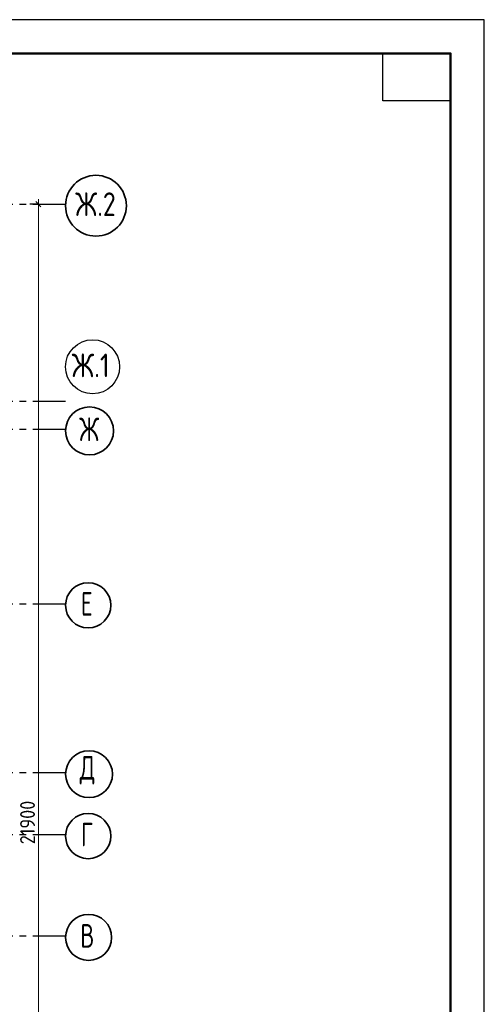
# Model space of a CAD drawing. Header units: millimetres. Extents: x 0 to 50400, y 0 to 35640.
# Tile 17 of 17: x 42149 to 50400, y 18146 to 35640. Entities that reach past the tile are written whole.
import ezdxf

# ---------------------------------------------------------------- set-up
doc = ezdxf.new("R2010")
doc.units = ezdxf.units.MM
doc.linetypes.add('______5', pattern=[1320, 960, -120, 120, -120])
doc.layers.add('Standard', color=7, linetype='Continuous', lineweight=25)
doc.layers.add('Размерная линия_ общее', color=7, linetype='Continuous', lineweight=13)
doc.layers.add('Оси', color=7, linetype='______5', true_color=0x656565)
doc.styles.add('ISOCPEUR', font='txt')

msp = doc.modelspace()

# ---------------------------------------------------------------- linework, layer by layer
at = {"layer": 'Standard', "color": 7, "linetype": 'Continuous', "lineweight": 35, "transparency": 33554687}
for p, q in [((49800, 33120), (49800, 24600)), ((49800, 32640), (49800, 24120))]:
    msp.add_line(p, q, dxfattribs=at)
at = {"layer": 'Standard', "color": 7, "linetype": 'Continuous', "lineweight": 50, "transparency": 33554687}
msp.add_line((49800, 32520), (49800, 27840), dxfattribs=at)
at = {"layer": 'Standard', "color": 7, "linetype": 'Continuous', "lineweight": 25, "transparency": 33554687}
for points in [[(0, 0), (50400, 0), (50400, 35640), (0, 35640), (0, 0)], [(49800, 35040), (49800, 34200), (48600, 34200), (48600, 35040), (49800, 35040)]]:
    msp.add_lwpolyline(points, close=True, dxfattribs=at)
at = {"layer": 'Standard', "color": 7, "linetype": 'Continuous', "lineweight": 50, "transparency": 33554687}
msp.add_lwpolyline([(2400, 35040), (49800, 35040), (49800, 600), (2400, 600), (2400, 35040)], close=True, dxfattribs=at)
at = {"layer": 'Оси', "color": 8, "linetype": '______5', "lineweight": -3, "transparency": 33554687}
for p, q in [((8065, 32362), (42963, 32362)), ((8065, 28862), (42963, 28862)), ((8065, 28362), (42963, 28362)), ((8065, 25262), (42963, 25262)), ((8065, 22262), (42963, 22262)), ((8065, 21162), (42963, 21162)), ((8065, 19362), (42963, 19362))]:
    msp.add_line(p, q, dxfattribs=at)
at = {"layer": 'Оси', "color": 7, "linetype": 'Continuous', "lineweight": 35, "transparency": 33554687}
for centre, radius in [((43503, 32335), 540), ((43389, 28335), 426), ((43365, 25235), 402), ((43380, 22235), 417), ((43365, 21135), 402), ((43372, 19335), 409)]:
    msp.add_circle(centre, radius, dxfattribs=at)
at = {"layer": 'Оси', "color": 7, "linetype": 'Continuous', "lineweight": 25, "transparency": 33554687}
msp.add_circle((43443, 29473), 480, dxfattribs=at)
at = {"layer": 'Размерная линия_ общее', "color": 7, "linetype": 'Continuous', "lineweight": 25, "transparency": 33554687}
msp.add_line((42525, 32317), (42435, 32407), dxfattribs=at)
at = {"layer": 'Размерная линия_ общее', "color": 7, "linetype": 'Continuous', "lineweight": 13, "transparency": 33554687}
msp.add_line((42480, 32362), (42480, 32452), dxfattribs=at)
at = {"layer": 'Размерная линия_ общее', "color": 7, "linetype": 'Continuous', "lineweight": -3, "transparency": 33554687}
for q in [(42330, 32362), (42630, 32362), (42648, 32362)]:
    msp.add_line((42480, 32362), q, dxfattribs=at)
at = {"layer": 'Размерная линия_ общее', "color": 7, "linetype": 'Continuous', "lineweight": 13, "transparency": 33554687}
msp.add_lwpolyline([(42480, 10462), (42480, 20945), (42480, 20945), (42480, 32362)], dxfattribs=at)

# ---------------------------------------------------------------- texts
at = {"layer": 'Оси', "color": 7, "linetype": 'Continuous', "lineweight": 35, "transparency": 33554687, "char_height": 420, "attachment_point": 7, "style": 'ISOCPEUR'}
for s, insert, width in [('\\W0.80;Ж.2', (43136, 32152), 901.63), ('\\W0.82;Ж.1', (43072, 29288), 927.63), ('\\W0.73;Ж', (43205, 28152), 520.61), ('\\W0.68;Е', (43237, 25052), 399.85), ('\\W0.72;Д', (43215, 22052), 480.98), ('\\W0.68;Г', (43237, 20952), 399.85), ('\\W0.70;В', (43225, 19152), 440.8)]:
    msp.add_mtext(s, dxfattribs=dict(at, insert=insert, width=width))
at = {"layer": 'Размерная линия_ общее', "color": 7, "linetype": 'Continuous', "lineweight": 25, "transparency": 33554687, "insert": (42420, 20990), "char_height": 264, "width": 988.26, "attachment_point": 7, "rotation": 90, "style": 'ISOCPEUR'}
msp.add_mtext('\\W0.89;21900', dxfattribs=at)

doc.saveas('drawing.dxf')
